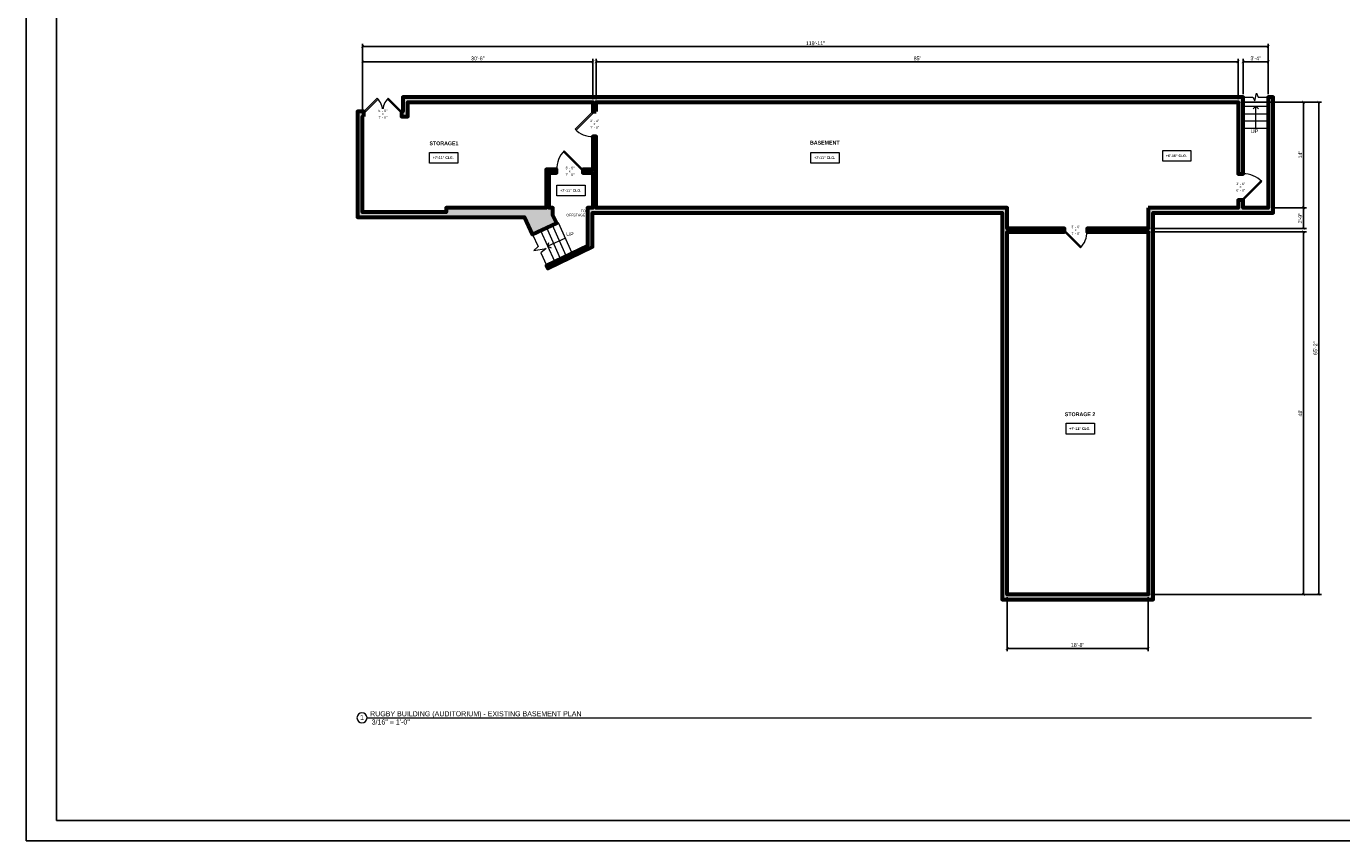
# Model space of a CAD drawing. Header units: inches. Extents: x -2078 to 109126, y -964 to 6385.
# Tile 181 of 256: x 32174 to 34264, y 2929 to 4222. Entities that reach past the tile are written whole.
import ezdxf

# ---------------------------------------------------------------- set-up
doc = ezdxf.new("R2010")
doc.units = ezdxf.units.IN
doc.header["$MEASUREMENT"] = 0
for name, color, linetype, lineweight in [('A-ANNO', 2, 'Continuous', 5), ('A-ANNO-DIMS', 1, 'Continuous', 9), ('A-DETAIL-3', 40, 'Continuous', 15), ('A-DOOR', 1, 'Continuous', 18), ('A-STRS', 4, 'Continuous', 9), ('A-WALL', 3, 'Continuous', 40)]:
    doc.layers.add(name, color=color, linetype=linetype, lineweight=lineweight)
doc.layers.add('A-HATCH', color=9, linetype='Continuous')
doc.layers.add('A-TB', color=7, linetype='Continuous')
doc.styles.add('Arial', font='arial.ttf')
doc.styles.add('Arial_1', font='arial.ttf', dxfattribs={"height": 0.0625})
doc.styles.add('Arial_2', font='arial.ttf', dxfattribs={"height": 3})
doc.styles.add('Arial_3', font='arial.ttf', dxfattribs={"height": 0.125})
doc.styles.add('Arial_4', font='arial.ttf', dxfattribs={"height": 3})
doc.styles.add('Arial_B', font='arialbd.ttf', dxfattribs={"height": 4.5})
doc.styles.add('Arial_B_1', font='arialbd.ttf', dxfattribs={"height": 3})
doc.styles.add('JC', font='arial.ttf', dxfattribs={"height": 0.125})
doc.dimstyles.new('JC-DIMS', dxfattribs={"dimtxt": 0.125, "dimasz": 0.09375, "dimexe": 0.09375, "dimexo": 0.09375, "dimgap": 0.046875, "dimtad": 1, "dimdec": 1, "dimzin": 0, "dimdsep": 46, "dimlunit": 4, "dimtxsty": 'JC', "dimblk": 'ARCHTICK', "dimcen": 0.09, "dimclrd": 1, "dimclre": 1, "dimclrt": 256, "dimadec": 0, "dimazin": 0, "dimtfac": 1, "dimtdec": 1, "dimtofl": 0, "dimtmove": 1, "dimatfit": 3, "dimfxl": 1, "dimtolj": 1, "dimtzin": 0, "dimarcsym": 0})

# ---------------------------------------------------------------- blocks, each defined once
blk = doc.blocks.new('JC_TB_48x36 - JC_TB_4836-1441736-Floor Plans')
at = {"layer": 'A-TB'}
for p, q in [((-0.003, 24.012), (-0.003, -11.988)), ((0.747, 23.512), (0.747, -11.488)), ((0.747, -11.488), (47.497, -11.488)), ((-0.003, -11.988), (47.997, -11.988))]:
    blk.add_line(p, q, dxfattribs=at)
blk = doc.blocks.new('Generic Models 7 - Generic Models 7-1495681-2-Basement - Auditorium')
for p, q in [((-1092.6, -337.9), (-1083.3, -333.7)), ((-1061.6, -382.2), (-1083.3, -333.7)), ((-1089.3, -395.4), (-1111.3, -346.4)), ((-1080.1, -391.1), (-1102, -342.1)), ((-1100, -341.1), (-1092.6, -337.9)), ((-1070.8, -386.6), (-1092.6, -337.9)), ((-1086.7, -394.2), (-1089.3, -395.4))]:
    blk.add_line(p, q)
blk = doc.blocks.new('JC_DOUBLE DOOR - DOUBLE DOOR-1511051-2-Basement - Auditorium')
at = {"layer": 'A-DOOR', "lineweight": 20}
for p, q in [((-30, 4), (-8.8, 25.2)), ((-7.4, 23.8), (-28.6, 2.6)), ((-8.8, 25.2), (-7.4, 23.8)), ((8.8, 25.2), (7.4, 23.8)), ((7.4, 23.8), (28.6, 2.6)), ((30, 4), (8.8, 25.2)), ((-28.6, 2.6), (-30, 4)), ((28.6, 2.6), (30, 4))]:
    blk.add_line(p, q, dxfattribs=at)
at = {"layer": 'A-DOOR', "lineweight": 9}
for centre, start, end in [((-30, 4), 360, 45), ((30, 4), 135, 180)]:
    blk.add_arc(centre, 30, start, end, dxfattribs=at)
blk = doc.blocks.new('JC_DOOR_SINGLE PANEL - SINGLE DOOR-1540977-2-Basement - Auditorium')
at = {"layer": 'A-DOOR', "lineweight": 20}
for p, q in [((-8.7, 32.2), (-10.1, 30.8)), ((-10.1, 30.8), (19.6, 1.1)), ((21, 2.5), (-8.7, 32.2)), ((19.6, 1.1), (21, 2.5))]:
    blk.add_line(p, q, dxfattribs=at)
at = {"layer": 'A-DOOR', "lineweight": 9}
blk.add_arc((21, 2.5), 42, 135, 180, dxfattribs=at)
blk = doc.blocks.new('JC_DOOR_SINGLE PANEL - SINGLE DOOR-1511517-2-Basement - Auditorium')
at = {"layer": 'A-DOOR', "lineweight": 20}
for p, q in [((-8.3, 30.8), (-9.7, 29.4)), ((-9.7, 29.4), (18.6, 1.1)), ((20, 2.5), (-8.3, 30.8)), ((18.6, 1.1), (20, 2.5))]:
    blk.add_line(p, q, dxfattribs=at)
at = {"layer": 'A-DOOR', "lineweight": 9}
blk.add_arc((20, 2.5), 40, 135, 180, dxfattribs=at)
blk = doc.blocks.new('JC_DOOR_SINGLE PANEL - SINGLE DOOR-1512063-2-Basement - Auditorium')
at = {"layer": 'A-DOOR', "lineweight": 20}
for p, q in [((-7.5, 28), (-8.9, 26.5)), ((-8.9, 26.5), (16.6, 1.1)), ((18, 2.5), (-7.5, 28)), ((16.6, 1.1), (18, 2.5))]:
    blk.add_line(p, q, dxfattribs=at)
at = {"layer": 'A-DOOR', "lineweight": 9}
blk.add_arc((18, 2.5), 36, 135, 180, dxfattribs=at)
blk = doc.blocks.new('JC_DOOR_SINGLE PANEL - SINGLE DOOR-1512510-2-Basement - Auditorium')
at = {"layer": 'A-DOOR', "lineweight": 20}
for p, q in [((-8.7, 33.7), (-10.1, 32.3)), ((-10.1, 32.3), (19.6, 2.6)), ((21, 4), (-8.7, 33.7)), ((19.6, 2.6), (21, 4))]:
    blk.add_line(p, q, dxfattribs=at)
at = {"layer": 'A-DOOR', "lineweight": 9}
blk.add_arc((21, 4), 42, 135, 180, dxfattribs=at)
blk = doc.blocks.new('_ArchTick')
at = {"color": 0, "linetype": 'ByBlock', "const_width": 0.15}
blk.add_lwpolyline([(-0.5, -0.5), (0.5, 0.5)], dxfattribs=at)
blk = doc.blocks.new('*D1775')
at = {"layer": 'A-ANNO-DIMS', "color": 1, "lineweight": -2, "transparency": 16777216}
for p, q in [((32708.2, 4083.4), (32708.2, 4170.4)), ((32708.2, 4165.9), (33074.2, 4165.9)), ((33074.2, 4106.4), (33074.2, 4170.4))]:
    blk.add_line(p, q, dxfattribs=at)
at = {"layer": 'Defpoints', "color": 0, "transparency": 16777216}
for p in [(33074.2, 4165.9), (33074.2, 4101.9), (32708.2, 4078.9)]:
    blk.add_point(p, dxfattribs=at)
at = {"layer": 'A-ANNO-DIMS', "color": 1, "lineweight": -2, "transparency": 16777216, "xscale": 4.5, "yscale": 4.5, "zscale": 4.5, "rotation": 180}
blk.add_blockref('_ArchTick', (32708.2, 4165.9), dxfattribs=at)
at = {"layer": 'A-ANNO-DIMS', "color": 1, "lineweight": -2, "transparency": 16777216, "xscale": 4.5, "yscale": 4.5, "zscale": 4.5}
blk.add_blockref('_ArchTick', (33074.2, 4165.9), dxfattribs=at)
at = {"layer": 'A-ANNO-DIMS', "color": 2, "transparency": 16777216, "insert": (32891.2, 4171.2), "char_height": 6, "width": 0.487, "attachment_point": 5, "style": 'JC'}
blk.add_mtext('\\A1;30\'-6"', dxfattribs=at)
blk = doc.blocks.new('*D1777')
at = {"layer": 'A-ANNO-DIMS', "color": 1, "lineweight": -2, "transparency": 16777216}
for p, q in [((33732.2, 3315.4), (33732.2, 3229.6)), ((33956.2, 3315.4), (33956.2, 3229.6)), ((33732.2, 3234.1), (33956.2, 3234.1))]:
    blk.add_line(p, q, dxfattribs=at)
at = {"layer": 'Defpoints', "color": 0, "transparency": 16777216}
for p in [(33732.2, 3319.9), (33956.2, 3319.9), (33956.2, 3234.1)]:
    blk.add_point(p, dxfattribs=at)
at = {"layer": 'A-ANNO-DIMS', "color": 1, "lineweight": -2, "transparency": 16777216, "xscale": 4.5, "yscale": 4.5, "zscale": 4.5, "rotation": 180}
blk.add_blockref('_ArchTick', (33732.2, 3234.1), dxfattribs=at)
at = {"layer": 'A-ANNO-DIMS', "color": 1, "lineweight": -2, "transparency": 16777216, "xscale": 4.5, "yscale": 4.5, "zscale": 4.5}
blk.add_blockref('_ArchTick', (33956.2, 3234.1), dxfattribs=at)
at = {"layer": 'A-ANNO-DIMS', "color": 2, "transparency": 16777216, "insert": (33844.2, 3239.4), "char_height": 6, "width": 0.487, "attachment_point": 5, "style": 'JC'}
blk.add_mtext('\\A1;18\'-8"', dxfattribs=at)
blk = doc.blocks.new('*D1779')
at = {"layer": 'A-ANNO-DIMS', "color": 1, "lineweight": -2, "transparency": 16777216}
for p, q in [((33079.2, 4106.4), (33079.2, 4170.4)), ((33079.2, 4165.9), (34099.2, 4165.9)), ((34099.2, 4106.4), (34099.2, 4170.4))]:
    blk.add_line(p, q, dxfattribs=at)
at = {"layer": 'Defpoints', "color": 0, "transparency": 16777216}
for p in [(34099.2, 4165.9), (33079.2, 4101.9), (34099.2, 4101.9)]:
    blk.add_point(p, dxfattribs=at)
at = {"layer": 'A-ANNO-DIMS', "color": 1, "lineweight": -2, "transparency": 16777216, "xscale": 4.5, "yscale": 4.5, "zscale": 4.5, "rotation": 180}
blk.add_blockref('_ArchTick', (33079.2, 4165.9), dxfattribs=at)
at = {"layer": 'A-ANNO-DIMS', "color": 1, "lineweight": -2, "transparency": 16777216, "xscale": 4.5, "yscale": 4.5, "zscale": 4.5}
blk.add_blockref('_ArchTick', (34099.2, 4165.9), dxfattribs=at)
at = {"layer": 'A-ANNO-DIMS', "color": 2, "transparency": 16777216, "insert": (33589.2, 4171.2), "char_height": 6, "width": 0.487, "attachment_point": 5, "style": 'JC'}
blk.add_mtext("\\A1;85'", dxfattribs=at)
blk = doc.blocks.new('*D1745')
at = {"layer": 'A-ANNO-DIMS', "color": 1, "lineweight": -2, "transparency": 16777216}
for p, q in [((34107.2, 4114.4), (34107.2, 4170.4)), ((34107.2, 4165.9), (34147.2, 4165.9)), ((34147.2, 4114.4), (34147.2, 4170.4))]:
    blk.add_line(p, q, dxfattribs=at)
at = {"layer": 'Defpoints', "color": 0, "transparency": 16777216}
for p in [(34147.2, 4165.9), (34107.2, 4109.9), (34147.2, 4109.9)]:
    blk.add_point(p, dxfattribs=at)
at = {"layer": 'A-ANNO-DIMS', "color": 1, "lineweight": -2, "transparency": 16777216, "xscale": 4.5, "yscale": 4.5, "zscale": 4.5, "rotation": 180}
blk.add_blockref('_ArchTick', (34107.2, 4165.9), dxfattribs=at)
at = {"layer": 'A-ANNO-DIMS', "color": 1, "lineweight": -2, "transparency": 16777216, "xscale": 4.5, "yscale": 4.5, "zscale": 4.5}
blk.add_blockref('_ArchTick', (34147.2, 4165.9), dxfattribs=at)
at = {"layer": 'A-ANNO-DIMS', "color": 2, "transparency": 16777216, "insert": (34127.2, 4171.2), "char_height": 6, "width": 0.401, "attachment_point": 5, "style": 'JC'}
blk.add_mtext('\\A1;3\'-4"', dxfattribs=at)
blk = doc.blocks.new('*D1747')
at = {"layer": 'A-ANNO-DIMS', "color": 1, "lineweight": -2, "transparency": 16777216}
for p, q in [((32708.2, 4083.4), (32708.2, 4194.4)), ((32708.2, 4189.9), (34147.2, 4189.9)), ((34147.2, 4114.4), (34147.2, 4194.4))]:
    blk.add_line(p, q, dxfattribs=at)
at = {"layer": 'Defpoints', "color": 0, "transparency": 16777216}
for p in [(34147.2, 4189.9), (34147.2, 4109.9), (32708.2, 4078.9)]:
    blk.add_point(p, dxfattribs=at)
at = {"layer": 'A-ANNO-DIMS', "color": 1, "lineweight": -2, "transparency": 16777216, "xscale": 4.5, "yscale": 4.5, "zscale": 4.5, "rotation": 180}
blk.add_blockref('_ArchTick', (32708.2, 4189.9), dxfattribs=at)
at = {"layer": 'A-ANNO-DIMS', "color": 1, "lineweight": -2, "transparency": 16777216, "xscale": 4.5, "yscale": 4.5, "zscale": 4.5}
blk.add_blockref('_ArchTick', (34147.2, 4189.9), dxfattribs=at)
at = {"layer": 'A-ANNO-DIMS', "color": 2, "transparency": 16777216, "insert": (33427.7, 4195.2), "char_height": 6, "width": 0.66, "attachment_point": 5, "style": 'JC'}
blk.add_mtext('\\A1;119\'-11"', dxfattribs=at)
blk = doc.blocks.new('*D1749')
at = {"layer": 'A-ANNO-DIMS', "color": 1, "lineweight": -2, "transparency": 16777216}
for p, q in [((33960.7, 3895.9), (34207.8, 3895.9)), ((34203.3, 3895.9), (34203.3, 3319.9)), ((33960.7, 3319.9), (34207.8, 3319.9))]:
    blk.add_line(p, q, dxfattribs=at)
at = {"layer": 'Defpoints', "color": 0, "transparency": 16777216}
for p in [(33956.2, 3895.9), (33956.2, 3319.9), (34203.3, 3319.9)]:
    blk.add_point(p, dxfattribs=at)
at = {"layer": 'A-ANNO-DIMS', "color": 1, "lineweight": -2, "transparency": 16777216, "xscale": 4.5, "yscale": 4.5, "zscale": 4.5}
for p, rotation in [((34203.3, 3895.9), 90), ((34203.3, 3319.9), 270)]:
    blk.add_blockref('_ArchTick', p, dxfattribs=dict(at, rotation=rotation))
at = {"layer": 'A-ANNO-DIMS', "color": 2, "transparency": 16777216, "insert": (34198, 3607.9), "char_height": 6, "width": 0.487, "attachment_point": 5, "rotation": 90, "style": 'JC'}
blk.add_mtext("\\A1;48'", dxfattribs=at)
blk = doc.blocks.new('*D1751')
at = {"layer": 'A-ANNO-DIMS', "color": 1, "lineweight": -2, "transparency": 16777216}
for p, q in [((34103.7, 4101.9), (34231.8, 4101.9)), ((34227.3, 4101.9), (34227.3, 3319.9)), ((33960.7, 3319.9), (34231.8, 3319.9))]:
    blk.add_line(p, q, dxfattribs=at)
at = {"layer": 'Defpoints', "color": 0, "transparency": 16777216}
for p in [(34099.2, 4101.9), (33956.2, 3319.9), (34227.3, 3319.9)]:
    blk.add_point(p, dxfattribs=at)
at = {"layer": 'A-ANNO-DIMS', "color": 1, "lineweight": -2, "transparency": 16777216, "xscale": 4.5, "yscale": 4.5, "zscale": 4.5}
for p, rotation in [((34227.3, 4101.9), 90), ((34227.3, 3319.9), 270)]:
    blk.add_blockref('_ArchTick', p, dxfattribs=dict(at, rotation=rotation))
at = {"layer": 'A-ANNO-DIMS', "color": 2, "transparency": 16777216, "insert": (34222, 3710.9), "char_height": 6, "width": 0.487, "attachment_point": 5, "rotation": 90, "style": 'JC'}
blk.add_mtext('\\A1;65\'-2"', dxfattribs=at)
blk = doc.blocks.new('*D1753')
at = {"layer": 'A-ANNO-DIMS', "color": 1, "lineweight": -2, "transparency": 16777216}
for p, q in [((34103.7, 4101.9), (34207.8, 4101.9)), ((34203.3, 4101.9), (34203.3, 3933.9)), ((34151.7, 3933.9), (34207.8, 3933.9))]:
    blk.add_line(p, q, dxfattribs=at)
at = {"layer": 'Defpoints', "color": 0, "transparency": 16777216}
for p in [(34099.2, 4101.9), (34147.2, 3933.9), (34203.3, 3933.9)]:
    blk.add_point(p, dxfattribs=at)
at = {"layer": 'A-ANNO-DIMS', "color": 1, "lineweight": -2, "transparency": 16777216, "xscale": 4.5, "yscale": 4.5, "zscale": 4.5}
for p, rotation in [((34203.3, 4101.9), 90), ((34203.3, 3933.9), 270)]:
    blk.add_blockref('_ArchTick', p, dxfattribs=dict(at, rotation=rotation))
at = {"layer": 'A-ANNO-DIMS', "color": 2, "transparency": 16777216, "insert": (34198, 4017.9), "char_height": 6, "width": 0.487, "attachment_point": 5, "rotation": 90, "style": 'JC'}
blk.add_mtext("\\A1;14'", dxfattribs=at)
blk = doc.blocks.new('*D1755')
at = {"layer": 'A-ANNO-DIMS', "color": 1, "lineweight": -2, "transparency": 16777216}
for p, q in [((34151.7, 3933.9), (34207.8, 3933.9)), ((34203.3, 3933.9), (34203.3, 3900.9)), ((33960.7, 3900.9), (34207.8, 3900.9))]:
    blk.add_line(p, q, dxfattribs=at)
at = {"layer": 'Defpoints', "color": 0, "transparency": 16777216}
for p in [(34147.2, 3933.9), (33956.2, 3900.9), (34203.3, 3900.9)]:
    blk.add_point(p, dxfattribs=at)
at = {"layer": 'A-ANNO-DIMS', "color": 1, "lineweight": -2, "transparency": 16777216, "xscale": 4.5, "yscale": 4.5, "zscale": 4.5}
for p, rotation in [((34203.3, 3933.9), 90), ((34203.3, 3900.9), 270)]:
    blk.add_blockref('_ArchTick', p, dxfattribs=dict(at, rotation=rotation))
at = {"layer": 'A-ANNO-DIMS', "color": 2, "transparency": 16777216, "insert": (34198, 3917.4), "char_height": 6, "width": 0.401, "attachment_point": 5, "rotation": 90, "style": 'JC'}
blk.add_mtext('\\A1;2\'-9"', dxfattribs=at)
blk = doc.blocks.new('JC- existing door Tag_quad - JC- existing door Tag_quad-839775-2-Basement - Auditorium')
at = {"layer": 'A-ANNO', "insert": (-0.023, 0.038), "char_height": 0.0625, "width": 0.0505, "attachment_point": 1, "style": 'Arial_2', "bg_fill": 3, "box_fill_scale": 1.25, "bg_fill_color": 256, "bg_fill_true_color": 13158600, "bg_fill_transparency": 0}
blk.add_mtext('x', dxfattribs=at)
blk = doc.blocks.new('Viewport - View Title-2281-Floor Plans')
at = {"layer": 'A-ANNO'}
for start, end in [(0, 180), (180, 360)]:
    blk.add_arc((-0.125, 0), 0.125, start, end, dxfattribs=at)

msp = doc.modelspace()

# ---------------------------------------------------------------- block references
at = {"layer": 'A-TB', "xscale": 64, "yscale": 64, "zscale": 64}
msp.add_blockref('JC_TB_48x36 - JC_TB_4836-1441736-Floor Plans', (32174.08, 3695.863), dxfattribs=at)

# ---------------------------------------------------------------- next in the draw order: linework, layer by layer
at = {"layer": 'A-ANNO'}
for p, q in [((34127.179, 4095.108), (34122.936, 4090.866)), ((34127.179, 4095.108), (34131.422, 4090.866)), ((34127.179, 4060.154), (34127.179, 4095.108)), ((33030.39, 3885.708), (33002.325, 3873.141)), ((33002.325, 3873.141), (33003.878, 3878.936)), ((33002.325, 3873.141), (33007.683, 3870.44)), ((32715.213, 3123.889), (34215.825, 3123.889))]:
    msp.add_line(p, q, dxfattribs=at)
at = {"layer": 'A-ANNO', "flags": 128}
for points in [[(32814.477, 4022.003), (32859.387, 4022.003), (32859.387, 4004.934), (32814.477, 4004.934)], [(33420.477, 4022.003), (33465.387, 4022.003), (33465.387, 4004.934), (33420.477, 4004.934)], [(33979.453, 4025.003), (34024.364, 4025.003), (34024.364, 4007.934), (33979.453, 4007.934)], [(33016.925, 3969.852), (33061.836, 3969.852), (33061.836, 3952.783), (33016.925, 3952.783)], [(33825.97, 3591.657), (33870.881, 3591.657), (33870.881, 3574.588), (33825.97, 3574.588)]]:
    msp.add_lwpolyline(points, close=True, dxfattribs=at)
at = {"layer": 'A-DETAIL-3'}
for points in [[(34107.179, 4109.904), (34122.679, 4109.904), (34125.637, 4103.56), (34128.51, 4116.002), (34131.353, 4109.904), (34147.179, 4109.904)], [(32978.36, 3891.488), (32986.887, 3872.446), (32980.28, 3865.839), (32999.846, 3869.289), (32991.454, 3862.247), (33000.22, 3842.669)]]:
    msp.add_lwpolyline(points, dxfattribs=at)
at = {"layer": 'A-STRS'}
for p, q in [((34106.133, 4095.108), (34146.133, 4095.108)), ((34107.179, 4083.154), (34147.179, 4083.154)), ((34107.179, 4072.154), (34147.179, 4072.154)), ((34107.179, 4060.154), (34147.179, 4060.154))]:
    msp.add_line(p, q, dxfattribs=at)

# ---------------------------------------------------------------- next in the draw order: block references
at = {"layer": 'A-ANNO', "xscale": 64, "yscale": 64, "zscale": 64}
msp.add_blockref('Viewport - View Title-2281-Floor Plans', (32715.213, 3123.889), dxfattribs=at)
at = {"layer": 'A-DOOR'}
for name, p in [('JC_DOUBLE DOOR - DOUBLE DOOR-1511051-2-Basement - Auditorium', (32740.179, 4082.904)), ('JC_DOOR_SINGLE PANEL - SINGLE DOOR-1540977-2-Basement - Auditorium', (33037.346, 3991.987))]:
    msp.add_blockref(name, p, dxfattribs=at)
for name, p, rotation in [('JC_DOOR_SINGLE PANEL - SINGLE DOOR-1511517-2-Basement - Auditorium', (33076.679, 4066.904), 89.99999999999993), ('JC_DOOR_SINGLE PANEL - SINGLE DOOR-1512510-2-Basement - Auditorium', (34103.179, 3966.904), 269.9999999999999), ('JC_DOOR_SINGLE PANEL - SINGLE DOOR-1512063-2-Basement - Auditorium', (33841.179, 3898.404), 180)]:
    msp.add_blockref(name, p, dxfattribs=dict(at, rotation=rotation))
at = {"layer": 'A-STRS'}
msp.add_blockref('Generic Models 7 - Generic Models 7-1495681-2-Basement - Auditorium', (34102.668, 4243.976), dxfattribs=at)

# ---------------------------------------------------------------- next in the draw order: texts
at = {"layer": 'A-ANNO', "attachment_point": 1}
for s, insert, char_height, width, style in [('UP', (34119.48, 4058.531), 6, 14.342, 'Arial_1'), ('STORAGE1', (32814.427, 4039.308), 6, 56.56, 'Arial_B'), ('BASEMENT', (33419.05, 4040.308), 6, 57.772, 'Arial_B'), ('+7\'-11" CLG.', (32819.597, 4015.549), 4, 41.814, 'Arial_B_1'), ('+7\'-11" CLG.', (33425.597, 4015.549), 4, 41.814, 'Arial_B_1'), ('+6\'-10" CLG.', (33984.573, 4018.549), 4, 41.814, 'Arial_B_1'), ('+7\'-11" CLG.', (33022.045, 3963.398), 4, 41.814, 'Arial_B_1'), ('TO ', (33054.897, 3931.007), 4, 9.696, 'Arial'), ('OFFSTAGE ', (33031.897, 3924.34), 4, 37.572, 'Arial'), ('UP', (33031.785, 3895.142), 6, 14.342, 'Arial_1'), ('STORAGE 2', (33823.888, 3608.963), 6, 59.388, 'Arial_B'), ('+7\'-11" CLG.', (33831.09, 3585.203), 4, 41.814, 'Arial_B_1'), ('RUGBY BUILDING (AUDITORIUM) - EXISTING BASEMENT PLAN', (32720.163, 3134.233), 8, 427.55785, 'Arial_4'), ('1', (32704.208, 3128.427), 8, 7.474, 'Arial_3'), (' 3/16" = 1\'-0"', (32719.471, 3121.199), 8, 77.366, 'Arial_3')]:
    msp.add_mtext(s, dxfattribs=dict(at, insert=insert, char_height=char_height, width=width, style=style))

# ---------------------------------------------------------------- next in the draw order: dimensions: what is measured, and where the dimension line sits
at = {"layer": 'A-ANNO-DIMS'}
for base, p1, p2, picture, middle in [((34147.179, 4189.888), (32708.179, 4078.904), (34147.179, 4109.904), '*D1747', (33427.679, 4195.201)), ((33074.179, 4165.888), (32708.179, 4078.904), (33074.179, 4101.904), '*D1775', (32891.179, 4171.203)), ((34099.179, 4165.888), (33079.179, 4101.904), (34099.179, 4101.904), '*D1779', (33589.179, 4171.201)), ((34147.179, 4165.888), (34107.179, 4109.904), (34147.179, 4109.904), '*D1745', (34127.179, 4171.203)), ((33956.179, 3234.103), (33732.179, 3319.904), (33956.179, 3319.904), '*D1777', (33844.179, 3239.416))]:
    dim = msp.add_linear_dim(base=base, p1=p1, p2=p2, dimstyle='JC-DIMS', override={"dimclrt": 2}, dxfattribs=at)
    dim.commit()
    dim.dimension.update_dxf_attribs({"geometry": picture, "text_midpoint": middle})
for base, p1, p2, picture, middle in [((34227.298, 3319.904), (34099.179, 4101.904), (33956.179, 3319.904), '*D1751', (34221.985, 3710.904)), ((34203.298, 3933.904), (34099.179, 4101.904), (34147.179, 3933.904), '*D1753', (34198.036, 4017.904)), ((34203.298, 3900.904), (34147.179, 3933.904), (33956.179, 3900.904), '*D1755', (34197.985, 3917.404)), ((34203.298, 3319.904), (33956.179, 3895.904), (33956.179, 3319.904), '*D1749', (34197.985, 3607.904))]:
    dim = msp.add_linear_dim(base=base, p1=p1, p2=p2, angle=90, dimstyle='JC-DIMS', override={"dimclrt": 2}, dxfattribs=at)
    dim.commit()
    dim.dimension.update_dxf_attribs({"geometry": picture, "text_midpoint": middle})

# ---------------------------------------------------------------- next in the draw order: block references
at = {"layer": 'A-ANNO', "xscale": 64, "yscale": 64, "zscale": 64}
for p in [(32740.179, 4082.904), (33076.679, 4066.904), (33037.346, 3991.987), (34103.179, 3966.904), (33841.179, 3898.404)]:
    msp.add_blockref('JC- existing door Tag_quad - JC- existing door Tag_quad-839775-2-Basement - Auditorium', p, dxfattribs=at)

# ---------------------------------------------------------------- next in the draw order: texts
at = {"layer": 'A-ANNO', "char_height": 4, "width": 17.978, "attachment_point": 1, "style": 'Arial', "bg_fill": 3, "box_fill_scale": 1.25, "bg_fill_color": 256, "bg_fill_true_color": 13158600, "bg_fill_transparency": 0}
for s, insert in [('5\' - 0"', (32733.293, 4090.041)), ('3\' - 4"', (33069.793, 4074.041)), ('3\' - 6"', (33030.46, 3999.124)), ('3\' - 6"', (34096.293, 3974.041)), ('3\' - 0"', (33834.293, 3905.541))]:
    msp.add_mtext(s, dxfattribs=dict(at, insert=insert))

# ---------------------------------------------------------------- next in the draw order: texts
for s, insert in [('7\' - 0"', (32733.293, 4079.359)), ('7\' - 0"', (33069.793, 4063.359)), ('7\' - 0"', (33030.46, 3988.443)), ('6\' - 8"', (34096.293, 3963.359)), ('7\' - 0"', (33834.293, 3894.859))]:
    msp.add_mtext(s, dxfattribs=dict(at, insert=insert))

# ---------------------------------------------------------------- next in the draw order: hatches: boundary and pattern name
at = {"layer": 'A-HATCH'}
h = msp.add_hatch(color=256, dxfattribs=at)
h.dxf.hatch_style = 1
h.paths.add_polyline_path([(33079.179, 4086.904), (33079.179, 4101.904), (34099.179, 4101.904), (34099.179, 3987.904), (34107.179, 3987.904), (34107.179, 4109.904), (32772.179, 4109.904), (32772.179, 4086.904), (32770.179, 4086.904), (32770.179, 4078.904), (32780.179, 4078.904), (32780.179, 4101.904), (33074.179, 4101.904), (33074.179, 4086.904)])
h = msp.add_hatch(color=256, dxfattribs=at)
h.dxf.hatch_style = 1
h.paths.add_polyline_path([(33956.179, 3933.904), (33956.179, 3900.904), (33859.179, 3900.904), (33859.179, 3895.904), (33956.179, 3895.904), (33956.179, 3319.904), (33732.179, 3319.904), (33732.179, 3895.904), (33823.179, 3895.904), (33823.179, 3900.904), (33732.179, 3900.904), (33732.179, 3933.904), (33079.179, 3933.904), (33079.179, 4046.904), (33074.179, 4046.904), (33074.179, 3994.487), (33058.346, 3994.487), (33058.346, 3989.487), (33074.179, 3989.487), (33074.179, 3933.904), (33065.286, 3933.904), (33065.286, 3873.467), (33000.416, 3842.232), (33002.585, 3837.727), (33073.286, 3871.769), (33073.286, 3925.904), (33724.179, 3925.904), (33724.179, 3311.904), (33964.179, 3311.904), (33964.179, 3925.904), (34155.179, 3925.904), (34155.179, 4109.904), (34147.179, 4109.904), (34147.179, 3933.904), (34107.179, 3933.904), (34107.179, 3945.904), (34099.179, 3945.904), (34099.179, 3933.904)])
h = msp.add_hatch(color=256, dxfattribs=at)
h.dxf.hatch_style = 1
h.paths.add_polyline_path([(32710.179, 4078.904), (32710.179, 4086.904), (32700.179, 4086.904), (32700.179, 3918.904), (32965.576, 3918.904), (32978.36, 3891.488), (33016.993, 3909.503), (33010.66, 3921.933), (33010.66, 3933.904), (33004.846, 3933.904), (33004.846, 3989.487), (33016.346, 3989.487), (33016.346, 3994.487), (32999.846, 3994.487), (32999.846, 3933.904), (32841.179, 3933.904), (32841.179, 3926.904), (32708.179, 3926.904), (32708.179, 4078.904)])

# ---------------------------------------------------------------- next in the draw order: linework, layer by layer
at = {"layer": 'A-WALL', "lineweight": 60}
for points in [[(33079.179, 4086.904), (33079.179, 4101.904), (34099.179, 4101.904), (34099.179, 3987.904), (34107.179, 3987.904), (34107.179, 4109.904), (32772.179, 4109.904), (32772.179, 4086.904), (32770.179, 4086.904), (32770.179, 4078.904), (32780.179, 4078.904), (32780.179, 4101.904), (33074.179, 4101.904), (33074.179, 4086.904)], [(33956.179, 3933.904), (33956.179, 3900.904), (33859.179, 3900.904), (33859.179, 3895.904), (33956.179, 3895.904), (33956.179, 3319.904), (33732.179, 3319.904), (33732.179, 3895.904), (33823.179, 3895.904), (33823.179, 3900.904), (33732.179, 3900.904), (33732.179, 3933.904), (33079.179, 3933.904), (33079.179, 4046.904), (33074.179, 4046.904), (33074.179, 3994.487), (33058.346, 3994.487), (33058.346, 3989.487), (33074.179, 3989.487), (33074.179, 3933.904), (33065.286, 3933.904), (33065.286, 3873.467), (33000.416, 3842.232), (33002.585, 3837.727), (33073.286, 3871.769), (33073.286, 3925.904), (33724.179, 3925.904), (33724.179, 3311.904), (33964.179, 3311.904), (33964.179, 3925.904), (34155.179, 3925.904), (34155.179, 4109.904), (34147.179, 4109.904), (34147.179, 3933.904), (34107.179, 3933.904), (34107.179, 3945.904), (34099.179, 3945.904), (34099.179, 3933.904)], [(32710.179, 4078.904), (32710.179, 4086.904), (32700.179, 4086.904), (32700.179, 3918.904), (32965.576, 3918.904), (32978.36, 3891.488), (33016.993, 3909.503), (33010.66, 3921.933), (33010.66, 3933.904), (33004.846, 3933.904), (33004.846, 3989.487), (33016.346, 3989.487), (33016.346, 3994.487), (32999.846, 3994.487), (32999.846, 3933.904), (32841.179, 3933.904), (32841.179, 3926.904), (32708.179, 3926.904), (32708.179, 4078.904)]]:
    msp.add_lwpolyline(points, close=True, dxfattribs=at)

doc.saveas('drawing.dxf')
